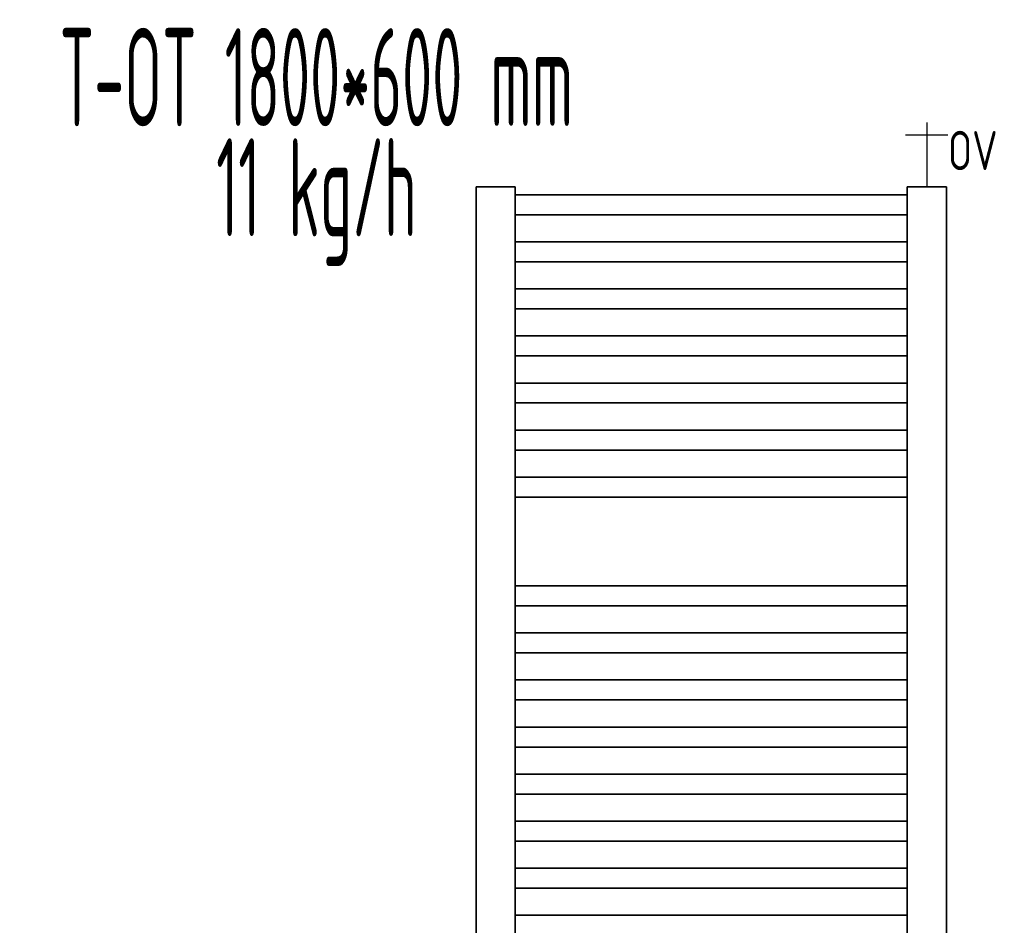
# Model space of a CAD drawing. Header units: millimetres. Extents: x 60394 to 199354, y 20895 to 166073.
# Tile 131 of 256: x 102565 to 103821, y 24842 to 25996. Entities that reach past the tile are written whole.
import ezdxf
from ezdxf.enums import TextEntityAlignment as Align

# ---------------------------------------------------------------- set-up
doc = ezdxf.new("R2010")
doc.units = ezdxf.units.MM
doc.linetypes.add('VERDECKT', pattern=[9.525, 6.35, -3.175])
for name, color, linetype, lineweight in [('JS_VYT_POPIS - OBECNĚ', 7, 'Continuous', 5), ('UT_SCHÉMA_POPIS', 7, 'VERDECKT', 5), ('UT_SCHÉMA_SYMBOLY', 7, 'Continuous', 25), ('UT_ZAŘÍZENÍ - OT', 3, 'Continuous', 35)]:
    doc.layers.add(name, color=color, linetype=linetype, lineweight=lineweight)
doc.styles.add('ISO 2.5', font='isocp.shx', dxfattribs={"width": 0.8, "height": 2.5})
doc.styles.add('VZT_POPIS', font='isocp.shx', dxfattribs={"width": 0.6, "height": 125})

msp = doc.modelspace()

# ---------------------------------------------------------------- linework, layer by layer
at = {"layer": 'UT_SCHÉMA_SYMBOLY'}
for p, q in [((103722, 25865.5), (103722, 25783.6)), ((103695, 25849.5), (103749, 25849.5))]:
    msp.add_line(p, q, dxfattribs=at)
at = {"layer": 'UT_ZAŘÍZENÍ - OT', "linetype": 'Continuous'}
for p, q in [((103197, 25783.6), (103147, 25783.6)), ((103147, 25783.6), (103147, 23963.6)), ((103197, 23963.6), (103197, 25783.6)), ((103197, 25773.3), (103697, 25773.3)), ((103197, 25773.3), (103697, 25773.3)), ((103197, 25773.3), (103697, 25773.3)), ((103197, 25773.3), (103697, 25773.3)), ((103197, 25773.3), (103697, 25773.3)), ((103197, 25773.3), (103697, 25773.3)), ((103197, 25773.3), (103697, 25773.3)), ((103197, 25773.3), (103697, 25773.3)), ((103197, 25773.3), (103697, 25773.3)), ((103197, 25773.3), (103697, 25773.3)), ((103197, 25773.3), (103697, 25773.3)), ((103197, 25773.3), (103697, 25773.3)), ((103197, 25773.3), (103697, 25773.3)), ((103197, 25773.3), (103697, 25773.3)), ((103197, 25773.3), (103697, 25773.3)), ((103197, 25773.3), (103697, 25773.3)), ((103197, 25773.3), (103697, 25773.3)), ((103197, 25773.3), (103697, 25773.3)), ((103197, 25773.3), (103697, 25773.3)), ((103197, 25773.3), (103697, 25773.3)), ((103197, 25773.3), (103697, 25773.3)), ((103197, 25773.3), (103697, 25773.3)), ((103197, 25773.3), (103697, 25773.3)), ((103197, 25773.3), (103697, 25773.3)), ((103197, 25773.3), (103697, 25773.3)), ((103197, 25773.3), (103697, 25773.3)), ((103197, 25773.3), (103697, 25773.3)), ((103197, 25773.3), (103697, 25773.3)), ((103197, 25773.3), (103697, 25773.3)), ((103197, 25773.3), (103697, 25773.3)), ((103197, 25773.3), (103697, 25773.3)), ((103197, 25773.3), (103697, 25773.3)), ((103197, 25773.3), (103697, 25773.3)), ((103197, 25773.3), (103697, 25773.3)), ((103747, 25783.6), (103697, 25783.6)), ((103697, 25783.6), (103697, 23963.6)), ((103747, 23963.6), (103747, 25783.6)), ((103197, 25747.9), (103697, 25747.9)), ((103197, 25747.9), (103697, 25747.9)), ((103197, 25747.9), (103697, 25747.9)), ((103197, 25747.9), (103697, 25747.9)), ((103197, 25747.9), (103697, 25747.9)), ((103197, 25747.9), (103697, 25747.9)), ((103197, 25747.9), (103697, 25747.9)), ((103197, 25747.9), (103697, 25747.9)), ((103197, 25747.9), (103697, 25747.9)), ((103197, 25747.9), (103697, 25747.9)), ((103197, 25747.9), (103697, 25747.9)), ((103197, 25747.9), (103697, 25747.9)), ((103197, 25747.9), (103697, 25747.9)), ((103197, 25747.9), (103697, 25747.9)), ((103197, 25747.9), (103697, 25747.9)), ((103197, 25747.9), (103697, 25747.9)), ((103197, 25747.9), (103697, 25747.9)), ((103197, 25747.9), (103697, 25747.9)), ((103197, 25747.9), (103697, 25747.9)), ((103197, 25747.9), (103697, 25747.9)), ((103197, 25747.9), (103697, 25747.9)), ((103197, 25747.9), (103697, 25747.9)), ((103197, 25747.9), (103697, 25747.9)), ((103197, 25747.9), (103697, 25747.9)), ((103197, 25747.9), (103697, 25747.9)), ((103197, 25747.9), (103697, 25747.9)), ((103197, 25747.9), (103697, 25747.9)), ((103197, 25747.9), (103697, 25747.9)), ((103197, 25747.9), (103697, 25747.9)), ((103197, 25747.9), (103697, 25747.9)), ((103197, 25747.9), (103697, 25747.9)), ((103197, 25747.9), (103697, 25747.9)), ((103197, 25747.9), (103697, 25747.9)), ((103197, 25747.9), (103697, 25747.9)), ((103197, 25713.3), (103697, 25713.3)), ((103197, 25713.3), (103697, 25713.3)), ((103197, 25713.3), (103697, 25713.3)), ((103197, 25713.3), (103697, 25713.3)), ((103197, 25713.3), (103697, 25713.3)), ((103197, 25713.3), (103697, 25713.3)), ((103197, 25713.3), (103697, 25713.3)), ((103197, 25713.3), (103697, 25713.3)), ((103197, 25713.3), (103697, 25713.3)), ((103197, 25713.3), (103697, 25713.3)), ((103197, 25713.3), (103697, 25713.3)), ((103197, 25713.3), (103697, 25713.3)), ((103197, 25713.3), (103697, 25713.3)), ((103197, 25713.3), (103697, 25713.3)), ((103197, 25713.3), (103697, 25713.3)), ((103197, 25713.3), (103697, 25713.3)), ((103197, 25713.3), (103697, 25713.3)), ((103197, 25713.3), (103697, 25713.3)), ((103197, 25713.3), (103697, 25713.3)), ((103197, 25713.3), (103697, 25713.3)), ((103197, 25713.3), (103697, 25713.3)), ((103197, 25713.3), (103697, 25713.3)), ((103197, 25713.3), (103697, 25713.3)), ((103197, 25713.3), (103697, 25713.3)), ((103197, 25713.3), (103697, 25713.3)), ((103197, 25713.3), (103697, 25713.3)), ((103197, 25713.3), (103697, 25713.3)), ((103197, 25713.3), (103697, 25713.3)), ((103197, 25713.3), (103697, 25713.3)), ((103197, 25713.3), (103697, 25713.3)), ((103197, 25713.3), (103697, 25713.3)), ((103197, 25713.3), (103697, 25713.3)), ((103197, 25713.3), (103697, 25713.3)), ((103197, 25713.3), (103697, 25713.3)), ((103197, 25687.9), (103697, 25687.9)), ((103197, 25687.9), (103697, 25687.9)), ((103197, 25687.9), (103697, 25687.9)), ((103197, 25687.9), (103697, 25687.9)), ((103197, 25687.9), (103697, 25687.9)), ((103197, 25687.9), (103697, 25687.9)), ((103197, 25687.9), (103697, 25687.9)), ((103197, 25687.9), (103697, 25687.9)), ((103197, 25687.9), (103697, 25687.9)), ((103197, 25687.9), (103697, 25687.9)), ((103197, 25687.9), (103697, 25687.9)), ((103197, 25687.9), (103697, 25687.9)), ((103197, 25687.9), (103697, 25687.9)), ((103197, 25687.9), (103697, 25687.9)), ((103197, 25687.9), (103697, 25687.9)), ((103197, 25687.9), (103697, 25687.9)), ((103197, 25687.9), (103697, 25687.9)), ((103197, 25687.9), (103697, 25687.9)), ((103197, 25687.9), (103697, 25687.9)), ((103197, 25687.9), (103697, 25687.9)), ((103197, 25687.9), (103697, 25687.9)), ((103197, 25687.9), (103697, 25687.9)), ((103197, 25687.9), (103697, 25687.9)), ((103197, 25687.9), (103697, 25687.9)), ((103197, 25687.9), (103697, 25687.9)), ((103197, 25687.9), (103697, 25687.9)), ((103197, 25687.9), (103697, 25687.9)), ((103197, 25687.9), (103697, 25687.9)), ((103197, 25687.9), (103697, 25687.9)), ((103197, 25687.9), (103697, 25687.9)), ((103197, 25687.9), (103697, 25687.9)), ((103197, 25687.9), (103697, 25687.9)), ((103197, 25687.9), (103697, 25687.9)), ((103197, 25687.9), (103697, 25687.9)), ((103197, 25653.3), (103697, 25653.3)), ((103197, 25653.3), (103697, 25653.3)), ((103197, 25653.3), (103697, 25653.3)), ((103197, 25653.3), (103697, 25653.3)), ((103197, 25653.3), (103697, 25653.3)), ((103197, 25653.3), (103697, 25653.3)), ((103197, 25653.3), (103697, 25653.3)), ((103197, 25653.3), (103697, 25653.3)), ((103197, 25653.3), (103697, 25653.3)), ((103197, 25653.3), (103697, 25653.3)), ((103197, 25653.3), (103697, 25653.3)), ((103197, 25653.3), (103697, 25653.3)), ((103197, 25653.3), (103697, 25653.3)), ((103197, 25653.3), (103697, 25653.3)), ((103197, 25653.3), (103697, 25653.3)), ((103197, 25653.3), (103697, 25653.3)), ((103197, 25653.3), (103697, 25653.3)), ((103197, 25653.3), (103697, 25653.3)), ((103197, 25653.3), (103697, 25653.3)), ((103197, 25653.3), (103697, 25653.3)), ((103197, 25653.3), (103697, 25653.3)), ((103197, 25653.3), (103697, 25653.3)), ((103197, 25653.3), (103697, 25653.3)), ((103197, 25653.3), (103697, 25653.3)), ((103197, 25653.3), (103697, 25653.3)), ((103197, 25653.3), (103697, 25653.3)), ((103197, 25653.3), (103697, 25653.3)), ((103197, 25653.3), (103697, 25653.3)), ((103197, 25653.3), (103697, 25653.3)), ((103197, 25653.3), (103697, 25653.3)), ((103197, 25653.3), (103697, 25653.3)), ((103197, 25653.3), (103697, 25653.3)), ((103197, 25653.3), (103697, 25653.3)), ((103197, 25653.3), (103697, 25653.3)), ((103197, 25627.9), (103697, 25627.9)), ((103197, 25627.9), (103697, 25627.9)), ((103197, 25627.9), (103697, 25627.9)), ((103197, 25627.9), (103697, 25627.9)), ((103197, 25627.9), (103697, 25627.9)), ((103197, 25627.9), (103697, 25627.9)), ((103197, 25627.9), (103697, 25627.9)), ((103197, 25627.9), (103697, 25627.9)), ((103197, 25627.9), (103697, 25627.9)), ((103197, 25627.9), (103697, 25627.9)), ((103197, 25627.9), (103697, 25627.9)), ((103197, 25627.9), (103697, 25627.9)), ((103197, 25627.9), (103697, 25627.9)), ((103197, 25627.9), (103697, 25627.9)), ((103197, 25627.9), (103697, 25627.9)), ((103197, 25627.9), (103697, 25627.9)), ((103197, 25627.9), (103697, 25627.9)), ((103197, 25627.9), (103697, 25627.9)), ((103197, 25627.9), (103697, 25627.9)), ((103197, 25627.9), (103697, 25627.9)), ((103197, 25627.9), (103697, 25627.9)), ((103197, 25627.9), (103697, 25627.9)), ((103197, 25627.9), (103697, 25627.9)), ((103197, 25627.9), (103697, 25627.9)), ((103197, 25627.9), (103697, 25627.9)), ((103197, 25627.9), (103697, 25627.9)), ((103197, 25627.9), (103697, 25627.9)), ((103197, 25627.9), (103697, 25627.9)), ((103197, 25627.9), (103697, 25627.9)), ((103197, 25627.9), (103697, 25627.9)), ((103197, 25627.9), (103697, 25627.9)), ((103197, 25627.9), (103697, 25627.9)), ((103197, 25627.9), (103697, 25627.9)), ((103197, 25627.9), (103697, 25627.9)), ((103197, 25593.3), (103697, 25593.3)), ((103197, 25593.3), (103697, 25593.3)), ((103197, 25593.3), (103697, 25593.3)), ((103197, 25593.3), (103697, 25593.3)), ((103197, 25593.3), (103697, 25593.3)), ((103197, 25593.3), (103697, 25593.3)), ((103197, 25593.3), (103697, 25593.3)), ((103197, 25593.3), (103697, 25593.3)), ((103197, 25593.3), (103697, 25593.3)), ((103197, 25593.3), (103697, 25593.3)), ((103197, 25593.3), (103697, 25593.3)), ((103197, 25593.3), (103697, 25593.3)), ((103197, 25593.3), (103697, 25593.3)), ((103197, 25593.3), (103697, 25593.3)), ((103197, 25593.3), (103697, 25593.3)), ((103197, 25593.3), (103697, 25593.3)), ((103197, 25593.3), (103697, 25593.3)), ((103197, 25593.3), (103697, 25593.3)), ((103197, 25593.3), (103697, 25593.3)), ((103197, 25593.3), (103697, 25593.3)), ((103197, 25593.3), (103697, 25593.3)), ((103197, 25593.3), (103697, 25593.3)), ((103197, 25593.3), (103697, 25593.3)), ((103197, 25593.3), (103697, 25593.3)), ((103197, 25593.3), (103697, 25593.3)), ((103197, 25593.3), (103697, 25593.3)), ((103197, 25593.3), (103697, 25593.3)), ((103197, 25593.3), (103697, 25593.3)), ((103197, 25593.3), (103697, 25593.3)), ((103197, 25593.3), (103697, 25593.3)), ((103197, 25593.3), (103697, 25593.3)), ((103197, 25593.3), (103697, 25593.3)), ((103197, 25593.3), (103697, 25593.3)), ((103197, 25593.3), (103697, 25593.3)), ((103197, 25567.9), (103697, 25567.9)), ((103197, 25567.9), (103697, 25567.9)), ((103197, 25567.9), (103697, 25567.9)), ((103197, 25567.9), (103697, 25567.9)), ((103197, 25567.9), (103697, 25567.9)), ((103197, 25567.9), (103697, 25567.9)), ((103197, 25567.9), (103697, 25567.9)), ((103197, 25567.9), (103697, 25567.9)), ((103197, 25567.9), (103697, 25567.9)), ((103197, 25567.9), (103697, 25567.9)), ((103197, 25567.9), (103697, 25567.9)), ((103197, 25567.9), (103697, 25567.9)), ((103197, 25567.9), (103697, 25567.9)), ((103197, 25567.9), (103697, 25567.9)), ((103197, 25567.9), (103697, 25567.9)), ((103197, 25567.9), (103697, 25567.9)), ((103197, 25567.9), (103697, 25567.9)), ((103197, 25567.9), (103697, 25567.9)), ((103197, 25567.9), (103697, 25567.9)), ((103197, 25567.9), (103697, 25567.9)), ((103197, 25567.9), (103697, 25567.9)), ((103197, 25567.9), (103697, 25567.9)), ((103197, 25567.9), (103697, 25567.9)), ((103197, 25567.9), (103697, 25567.9)), ((103197, 25567.9), (103697, 25567.9)), ((103197, 25567.9), (103697, 25567.9)), ((103197, 25567.9), (103697, 25567.9)), ((103197, 25567.9), (103697, 25567.9)), ((103197, 25567.9), (103697, 25567.9)), ((103197, 25567.9), (103697, 25567.9)), ((103197, 25567.9), (103697, 25567.9)), ((103197, 25567.9), (103697, 25567.9)), ((103197, 25567.9), (103697, 25567.9)), ((103197, 25567.9), (103697, 25567.9)), ((103197, 25533.3), (103697, 25533.3)), ((103197, 25533.3), (103697, 25533.3)), ((103197, 25533.3), (103697, 25533.3)), ((103197, 25533.3), (103697, 25533.3)), ((103197, 25533.3), (103697, 25533.3)), ((103197, 25533.3), (103697, 25533.3)), ((103197, 25533.3), (103697, 25533.3)), ((103197, 25533.3), (103697, 25533.3)), ((103197, 25533.3), (103697, 25533.3)), ((103197, 25533.3), (103697, 25533.3)), ((103197, 25533.3), (103697, 25533.3)), ((103197, 25533.3), (103697, 25533.3)), ((103197, 25533.3), (103697, 25533.3)), ((103197, 25533.3), (103697, 25533.3)), ((103197, 25533.3), (103697, 25533.3)), ((103197, 25533.3), (103697, 25533.3)), ((103197, 25533.3), (103697, 25533.3)), ((103197, 25533.3), (103697, 25533.3)), ((103197, 25533.3), (103697, 25533.3)), ((103197, 25533.3), (103697, 25533.3)), ((103197, 25533.3), (103697, 25533.3)), ((103197, 25533.3), (103697, 25533.3)), ((103197, 25533.3), (103697, 25533.3)), ((103197, 25533.3), (103697, 25533.3)), ((103197, 25533.3), (103697, 25533.3)), ((103197, 25533.3), (103697, 25533.3)), ((103197, 25533.3), (103697, 25533.3)), ((103197, 25533.3), (103697, 25533.3)), ((103197, 25533.3), (103697, 25533.3)), ((103197, 25533.3), (103697, 25533.3)), ((103197, 25533.3), (103697, 25533.3)), ((103197, 25533.3), (103697, 25533.3)), ((103197, 25533.3), (103697, 25533.3)), ((103197, 25533.3), (103697, 25533.3)), ((103197, 25507.9), (103697, 25507.9)), ((103197, 25507.9), (103697, 25507.9)), ((103197, 25507.9), (103697, 25507.9)), ((103197, 25507.9), (103697, 25507.9)), ((103197, 25507.9), (103697, 25507.9)), ((103197, 25507.9), (103697, 25507.9)), ((103197, 25507.9), (103697, 25507.9)), ((103197, 25507.9), (103697, 25507.9)), ((103197, 25507.9), (103697, 25507.9)), ((103197, 25507.9), (103697, 25507.9)), ((103197, 25507.9), (103697, 25507.9)), ((103197, 25507.9), (103697, 25507.9)), ((103197, 25507.9), (103697, 25507.9)), ((103197, 25507.9), (103697, 25507.9)), ((103197, 25507.9), (103697, 25507.9)), ((103197, 25507.9), (103697, 25507.9)), ((103197, 25507.9), (103697, 25507.9)), ((103197, 25507.9), (103697, 25507.9)), ((103197, 25507.9), (103697, 25507.9)), ((103197, 25507.9), (103697, 25507.9)), ((103197, 25507.9), (103697, 25507.9)), ((103197, 25507.9), (103697, 25507.9)), ((103197, 25507.9), (103697, 25507.9)), ((103197, 25507.9), (103697, 25507.9)), ((103197, 25507.9), (103697, 25507.9)), ((103197, 25507.9), (103697, 25507.9)), ((103197, 25507.9), (103697, 25507.9)), ((103197, 25507.9), (103697, 25507.9)), ((103197, 25507.9), (103697, 25507.9)), ((103197, 25507.9), (103697, 25507.9)), ((103197, 25507.9), (103697, 25507.9)), ((103197, 25507.9), (103697, 25507.9)), ((103197, 25507.9), (103697, 25507.9)), ((103197, 25507.9), (103697, 25507.9)), ((103197, 25473.3), (103697, 25473.3)), ((103197, 25473.3), (103697, 25473.3)), ((103197, 25473.3), (103697, 25473.3)), ((103197, 25473.3), (103697, 25473.3)), ((103197, 25473.3), (103697, 25473.3)), ((103197, 25473.3), (103697, 25473.3)), ((103197, 25473.3), (103697, 25473.3)), ((103197, 25473.3), (103697, 25473.3)), ((103197, 25473.3), (103697, 25473.3)), ((103197, 25473.3), (103697, 25473.3)), ((103197, 25473.3), (103697, 25473.3)), ((103197, 25473.3), (103697, 25473.3)), ((103197, 25473.3), (103697, 25473.3)), ((103197, 25473.3), (103697, 25473.3)), ((103197, 25473.3), (103697, 25473.3)), ((103197, 25473.3), (103697, 25473.3)), ((103197, 25473.3), (103697, 25473.3)), ((103197, 25473.3), (103697, 25473.3)), ((103197, 25473.3), (103697, 25473.3)), ((103197, 25473.3), (103697, 25473.3)), ((103197, 25473.3), (103697, 25473.3)), ((103197, 25473.3), (103697, 25473.3)), ((103197, 25473.3), (103697, 25473.3)), ((103197, 25473.3), (103697, 25473.3)), ((103197, 25473.3), (103697, 25473.3)), ((103197, 25473.3), (103697, 25473.3)), ((103197, 25473.3), (103697, 25473.3)), ((103197, 25473.3), (103697, 25473.3)), ((103197, 25473.3), (103697, 25473.3)), ((103197, 25473.3), (103697, 25473.3)), ((103197, 25473.3), (103697, 25473.3)), ((103197, 25473.3), (103697, 25473.3)), ((103197, 25473.3), (103697, 25473.3)), ((103197, 25473.3), (103697, 25473.3)), ((103197, 25447.9), (103697, 25447.9)), ((103197, 25447.9), (103697, 25447.9)), ((103197, 25447.9), (103697, 25447.9)), ((103197, 25447.9), (103697, 25447.9)), ((103197, 25447.9), (103697, 25447.9)), ((103197, 25447.9), (103697, 25447.9)), ((103197, 25447.9), (103697, 25447.9)), ((103197, 25447.9), (103697, 25447.9)), ((103197, 25447.9), (103697, 25447.9)), ((103197, 25447.9), (103697, 25447.9)), ((103197, 25447.9), (103697, 25447.9)), ((103197, 25447.9), (103697, 25447.9)), ((103197, 25447.9), (103697, 25447.9)), ((103197, 25447.9), (103697, 25447.9)), ((103197, 25447.9), (103697, 25447.9)), ((103197, 25447.9), (103697, 25447.9)), ((103197, 25447.9), (103697, 25447.9)), ((103197, 25447.9), (103697, 25447.9)), ((103197, 25447.9), (103697, 25447.9)), ((103197, 25447.9), (103697, 25447.9)), ((103197, 25447.9), (103697, 25447.9)), ((103197, 25447.9), (103697, 25447.9)), ((103197, 25447.9), (103697, 25447.9)), ((103197, 25447.9), (103697, 25447.9)), ((103197, 25447.9), (103697, 25447.9)), ((103197, 25447.9), (103697, 25447.9)), ((103197, 25447.9), (103697, 25447.9)), ((103197, 25447.9), (103697, 25447.9)), ((103197, 25447.9), (103697, 25447.9)), ((103197, 25447.9), (103697, 25447.9)), ((103197, 25447.9), (103697, 25447.9)), ((103197, 25447.9), (103697, 25447.9)), ((103197, 25447.9), (103697, 25447.9)), ((103197, 25447.9), (103697, 25447.9)), ((103197, 25413.3), (103697, 25413.3)), ((103197, 25413.3), (103697, 25413.3)), ((103197, 25413.3), (103697, 25413.3)), ((103197, 25413.3), (103697, 25413.3)), ((103197, 25413.3), (103697, 25413.3)), ((103197, 25413.3), (103697, 25413.3)), ((103197, 25413.3), (103697, 25413.3)), ((103197, 25413.3), (103697, 25413.3)), ((103197, 25413.3), (103697, 25413.3)), ((103197, 25413.3), (103697, 25413.3)), ((103197, 25413.3), (103697, 25413.3)), ((103197, 25413.3), (103697, 25413.3)), ((103197, 25413.3), (103697, 25413.3)), ((103197, 25413.3), (103697, 25413.3)), ((103197, 25413.3), (103697, 25413.3)), ((103197, 25413.3), (103697, 25413.3)), ((103197, 25413.3), (103697, 25413.3)), ((103197, 25413.3), (103697, 25413.3)), ((103197, 25413.3), (103697, 25413.3)), ((103197, 25413.3), (103697, 25413.3)), ((103197, 25413.3), (103697, 25413.3)), ((103197, 25413.3), (103697, 25413.3)), ((103197, 25413.3), (103697, 25413.3)), ((103197, 25413.3), (103697, 25413.3)), ((103197, 25413.3), (103697, 25413.3)), ((103197, 25413.3), (103697, 25413.3)), ((103197, 25413.3), (103697, 25413.3)), ((103197, 25413.3), (103697, 25413.3)), ((103197, 25413.3), (103697, 25413.3)), ((103197, 25413.3), (103697, 25413.3)), ((103197, 25413.3), (103697, 25413.3)), ((103197, 25413.3), (103697, 25413.3)), ((103197, 25413.3), (103697, 25413.3)), ((103197, 25413.3), (103697, 25413.3)), ((103197, 25387.9), (103697, 25387.9)), ((103197, 25387.9), (103697, 25387.9)), ((103197, 25387.9), (103697, 25387.9)), ((103197, 25387.9), (103697, 25387.9)), ((103197, 25387.9), (103697, 25387.9)), ((103197, 25387.9), (103697, 25387.9)), ((103197, 25387.9), (103697, 25387.9)), ((103197, 25387.9), (103697, 25387.9)), ((103197, 25387.9), (103697, 25387.9)), ((103197, 25387.9), (103697, 25387.9)), ((103197, 25387.9), (103697, 25387.9)), ((103197, 25387.9), (103697, 25387.9)), ((103197, 25387.9), (103697, 25387.9)), ((103197, 25387.9), (103697, 25387.9)), ((103197, 25387.9), (103697, 25387.9)), ((103197, 25387.9), (103697, 25387.9)), ((103197, 25387.9), (103697, 25387.9)), ((103197, 25387.9), (103697, 25387.9)), ((103197, 25387.9), (103697, 25387.9)), ((103197, 25387.9), (103697, 25387.9)), ((103197, 25387.9), (103697, 25387.9)), ((103197, 25387.9), (103697, 25387.9)), ((103197, 25387.9), (103697, 25387.9)), ((103197, 25387.9), (103697, 25387.9)), ((103197, 25387.9), (103697, 25387.9)), ((103197, 25387.9), (103697, 25387.9)), ((103197, 25387.9), (103697, 25387.9)), ((103197, 25387.9), (103697, 25387.9)), ((103197, 25387.9), (103697, 25387.9)), ((103197, 25387.9), (103697, 25387.9)), ((103197, 25387.9), (103697, 25387.9)), ((103197, 25387.9), (103697, 25387.9)), ((103197, 25387.9), (103697, 25387.9)), ((103197, 25387.9), (103697, 25387.9)), ((103197, 25274.8), (103697, 25274.8)), ((103197, 25274.8), (103697, 25274.8)), ((103197, 25274.8), (103697, 25274.8)), ((103197, 25274.8), (103697, 25274.8)), ((103197, 25274.8), (103697, 25274.8)), ((103197, 25274.8), (103697, 25274.8)), ((103197, 25274.8), (103697, 25274.8)), ((103197, 25274.8), (103697, 25274.8)), ((103197, 25274.8), (103697, 25274.8)), ((103197, 25274.8), (103697, 25274.8)), ((103197, 25274.8), (103697, 25274.8)), ((103197, 25274.8), (103697, 25274.8)), ((103197, 25274.8), (103697, 25274.8)), ((103197, 25274.8), (103697, 25274.8)), ((103197, 25274.8), (103697, 25274.8)), ((103197, 25274.8), (103697, 25274.8)), ((103197, 25274.8), (103697, 25274.8)), ((103197, 25274.8), (103697, 25274.8)), ((103197, 25274.8), (103697, 25274.8)), ((103197, 25274.8), (103697, 25274.8)), ((103197, 25274.8), (103697, 25274.8)), ((103197, 25274.8), (103697, 25274.8)), ((103197, 25274.8), (103697, 25274.8)), ((103197, 25274.8), (103697, 25274.8)), ((103197, 25274.8), (103697, 25274.8)), ((103197, 25274.8), (103697, 25274.8)), ((103197, 25274.8), (103697, 25274.8)), ((103197, 25274.8), (103697, 25274.8)), ((103197, 25274.8), (103697, 25274.8)), ((103197, 25274.8), (103697, 25274.8)), ((103197, 25274.8), (103697, 25274.8)), ((103197, 25274.8), (103697, 25274.8)), ((103197, 25274.8), (103697, 25274.8)), ((103197, 25274.8), (103697, 25274.8)), ((103197, 25249.3), (103697, 25249.3)), ((103197, 25249.3), (103697, 25249.3)), ((103197, 25249.3), (103697, 25249.3)), ((103197, 25249.3), (103697, 25249.3)), ((103197, 25249.3), (103697, 25249.3)), ((103197, 25249.3), (103697, 25249.3)), ((103197, 25249.3), (103697, 25249.3)), ((103197, 25249.3), (103697, 25249.3)), ((103197, 25249.3), (103697, 25249.3)), ((103197, 25249.3), (103697, 25249.3)), ((103197, 25249.3), (103697, 25249.3)), ((103197, 25249.3), (103697, 25249.3)), ((103197, 25249.3), (103697, 25249.3)), ((103197, 25249.3), (103697, 25249.3)), ((103197, 25249.3), (103697, 25249.3)), ((103197, 25249.3), (103697, 25249.3)), ((103197, 25249.3), (103697, 25249.3)), ((103197, 25249.3), (103697, 25249.3)), ((103197, 25249.3), (103697, 25249.3)), ((103197, 25249.3), (103697, 25249.3)), ((103197, 25249.3), (103697, 25249.3)), ((103197, 25249.3), (103697, 25249.3)), ((103197, 25249.3), (103697, 25249.3)), ((103197, 25249.3), (103697, 25249.3)), ((103197, 25249.3), (103697, 25249.3)), ((103197, 25249.3), (103697, 25249.3)), ((103197, 25249.3), (103697, 25249.3)), ((103197, 25249.3), (103697, 25249.3)), ((103197, 25249.3), (103697, 25249.3)), ((103197, 25249.3), (103697, 25249.3)), ((103197, 25249.3), (103697, 25249.3)), ((103197, 25249.3), (103697, 25249.3)), ((103197, 25249.3), (103697, 25249.3)), ((103197, 25249.3), (103697, 25249.3)), ((103197, 25214.8), (103697, 25214.8)), ((103197, 25214.8), (103697, 25214.8)), ((103197, 25214.8), (103697, 25214.8)), ((103197, 25214.8), (103697, 25214.8)), ((103197, 25214.8), (103697, 25214.8)), ((103197, 25214.8), (103697, 25214.8)), ((103197, 25214.8), (103697, 25214.8)), ((103197, 25214.8), (103697, 25214.8)), ((103197, 25214.8), (103697, 25214.8)), ((103197, 25214.8), (103697, 25214.8)), ((103197, 25214.8), (103697, 25214.8)), ((103197, 25214.8), (103697, 25214.8)), ((103197, 25214.8), (103697, 25214.8)), ((103197, 25214.8), (103697, 25214.8)), ((103197, 25214.8), (103697, 25214.8)), ((103197, 25214.8), (103697, 25214.8)), ((103197, 25214.8), (103697, 25214.8)), ((103197, 25214.8), (103697, 25214.8)), ((103197, 25214.8), (103697, 25214.8)), ((103197, 25214.8), (103697, 25214.8)), ((103197, 25214.8), (103697, 25214.8)), ((103197, 25214.8), (103697, 25214.8)), ((103197, 25214.8), (103697, 25214.8)), ((103197, 25214.8), (103697, 25214.8)), ((103197, 25214.8), (103697, 25214.8)), ((103197, 25214.8), (103697, 25214.8)), ((103197, 25214.8), (103697, 25214.8)), ((103197, 25214.8), (103697, 25214.8)), ((103197, 25214.8), (103697, 25214.8)), ((103197, 25214.8), (103697, 25214.8)), ((103197, 25214.8), (103697, 25214.8)), ((103197, 25214.8), (103697, 25214.8)), ((103197, 25214.8), (103697, 25214.8)), ((103197, 25214.8), (103697, 25214.8)), ((103197, 25189.3), (103697, 25189.3)), ((103197, 25189.3), (103697, 25189.3)), ((103197, 25189.3), (103697, 25189.3)), ((103197, 25189.3), (103697, 25189.3)), ((103197, 25189.3), (103697, 25189.3)), ((103197, 25189.3), (103697, 25189.3)), ((103197, 25189.3), (103697, 25189.3)), ((103197, 25189.3), (103697, 25189.3)), ((103197, 25189.3), (103697, 25189.3)), ((103197, 25189.3), (103697, 25189.3)), ((103197, 25189.3), (103697, 25189.3)), ((103197, 25189.3), (103697, 25189.3)), ((103197, 25189.3), (103697, 25189.3)), ((103197, 25189.3), (103697, 25189.3)), ((103197, 25189.3), (103697, 25189.3)), ((103197, 25189.3), (103697, 25189.3)), ((103197, 25189.3), (103697, 25189.3)), ((103197, 25189.3), (103697, 25189.3)), ((103197, 25189.3), (103697, 25189.3)), ((103197, 25189.3), (103697, 25189.3)), ((103197, 25189.3), (103697, 25189.3)), ((103197, 25189.3), (103697, 25189.3)), ((103197, 25189.3), (103697, 25189.3)), ((103197, 25189.3), (103697, 25189.3)), ((103197, 25189.3), (103697, 25189.3)), ((103197, 25189.3), (103697, 25189.3)), ((103197, 25189.3), (103697, 25189.3)), ((103197, 25189.3), (103697, 25189.3)), ((103197, 25189.3), (103697, 25189.3)), ((103197, 25189.3), (103697, 25189.3)), ((103197, 25189.3), (103697, 25189.3)), ((103197, 25189.3), (103697, 25189.3)), ((103197, 25189.3), (103697, 25189.3)), ((103197, 25189.3), (103697, 25189.3)), ((103197, 25154.8), (103697, 25154.8)), ((103197, 25154.8), (103697, 25154.8)), ((103197, 25154.8), (103697, 25154.8)), ((103197, 25154.8), (103697, 25154.8)), ((103197, 25154.8), (103697, 25154.8)), ((103197, 25154.8), (103697, 25154.8)), ((103197, 25154.8), (103697, 25154.8)), ((103197, 25154.8), (103697, 25154.8)), ((103197, 25154.8), (103697, 25154.8)), ((103197, 25154.8), (103697, 25154.8)), ((103197, 25154.8), (103697, 25154.8)), ((103197, 25154.8), (103697, 25154.8)), ((103197, 25154.8), (103697, 25154.8)), ((103197, 25154.8), (103697, 25154.8)), ((103197, 25154.8), (103697, 25154.8)), ((103197, 25154.8), (103697, 25154.8)), ((103197, 25154.8), (103697, 25154.8)), ((103197, 25154.8), (103697, 25154.8)), ((103197, 25154.8), (103697, 25154.8)), ((103197, 25154.8), (103697, 25154.8)), ((103197, 25154.8), (103697, 25154.8)), ((103197, 25154.8), (103697, 25154.8)), ((103197, 25154.8), (103697, 25154.8)), ((103197, 25154.8), (103697, 25154.8)), ((103197, 25154.8), (103697, 25154.8)), ((103197, 25154.8), (103697, 25154.8)), ((103197, 25154.8), (103697, 25154.8)), ((103197, 25154.8), (103697, 25154.8)), ((103197, 25154.8), (103697, 25154.8)), ((103197, 25154.8), (103697, 25154.8)), ((103197, 25154.8), (103697, 25154.8)), ((103197, 25154.8), (103697, 25154.8)), ((103197, 25154.8), (103697, 25154.8)), ((103197, 25154.8), (103697, 25154.8)), ((103197, 25129.3), (103697, 25129.3)), ((103197, 25129.3), (103697, 25129.3)), ((103197, 25129.3), (103697, 25129.3)), ((103197, 25129.3), (103697, 25129.3)), ((103197, 25129.3), (103697, 25129.3)), ((103197, 25129.3), (103697, 25129.3)), ((103197, 25129.3), (103697, 25129.3)), ((103197, 25129.3), (103697, 25129.3)), ((103197, 25129.3), (103697, 25129.3)), ((103197, 25129.3), (103697, 25129.3)), ((103197, 25129.3), (103697, 25129.3)), ((103197, 25129.3), (103697, 25129.3)), ((103197, 25129.3), (103697, 25129.3)), ((103197, 25129.3), (103697, 25129.3)), ((103197, 25129.3), (103697, 25129.3)), ((103197, 25129.3), (103697, 25129.3)), ((103197, 25129.3), (103697, 25129.3)), ((103197, 25129.3), (103697, 25129.3)), ((103197, 25129.3), (103697, 25129.3)), ((103197, 25129.3), (103697, 25129.3)), ((103197, 25129.3), (103697, 25129.3)), ((103197, 25129.3), (103697, 25129.3)), ((103197, 25129.3), (103697, 25129.3)), ((103197, 25129.3), (103697, 25129.3)), ((103197, 25129.3), (103697, 25129.3)), ((103197, 25129.3), (103697, 25129.3)), ((103197, 25129.3), (103697, 25129.3)), ((103197, 25129.3), (103697, 25129.3)), ((103197, 25129.3), (103697, 25129.3)), ((103197, 25129.3), (103697, 25129.3)), ((103197, 25129.3), (103697, 25129.3)), ((103197, 25129.3), (103697, 25129.3)), ((103197, 25129.3), (103697, 25129.3)), ((103197, 25129.3), (103697, 25129.3)), ((103197, 25094.8), (103697, 25094.8)), ((103197, 25094.8), (103697, 25094.8)), ((103197, 25094.8), (103697, 25094.8)), ((103197, 25094.8), (103697, 25094.8)), ((103197, 25094.8), (103697, 25094.8)), ((103197, 25094.8), (103697, 25094.8)), ((103197, 25094.8), (103697, 25094.8)), ((103197, 25094.8), (103697, 25094.8)), ((103197, 25094.8), (103697, 25094.8)), ((103197, 25094.8), (103697, 25094.8)), ((103197, 25094.8), (103697, 25094.8)), ((103197, 25094.8), (103697, 25094.8)), ((103197, 25094.8), (103697, 25094.8)), ((103197, 25094.8), (103697, 25094.8)), ((103197, 25094.8), (103697, 25094.8)), ((103197, 25094.8), (103697, 25094.8)), ((103197, 25094.8), (103697, 25094.8)), ((103197, 25094.8), (103697, 25094.8)), ((103197, 25094.8), (103697, 25094.8)), ((103197, 25094.8), (103697, 25094.8)), ((103197, 25094.8), (103697, 25094.8)), ((103197, 25094.8), (103697, 25094.8)), ((103197, 25094.8), (103697, 25094.8)), ((103197, 25094.8), (103697, 25094.8)), ((103197, 25094.8), (103697, 25094.8)), ((103197, 25094.8), (103697, 25094.8)), ((103197, 25094.8), (103697, 25094.8)), ((103197, 25094.8), (103697, 25094.8)), ((103197, 25094.8), (103697, 25094.8)), ((103197, 25094.8), (103697, 25094.8)), ((103197, 25094.8), (103697, 25094.8)), ((103197, 25094.8), (103697, 25094.8)), ((103197, 25094.8), (103697, 25094.8)), ((103197, 25094.8), (103697, 25094.8)), ((103197, 25069.3), (103697, 25069.3)), ((103197, 25069.3), (103697, 25069.3)), ((103197, 25069.3), (103697, 25069.3)), ((103197, 25069.3), (103697, 25069.3)), ((103197, 25069.3), (103697, 25069.3)), ((103197, 25069.3), (103697, 25069.3)), ((103197, 25069.3), (103697, 25069.3)), ((103197, 25069.3), (103697, 25069.3)), ((103197, 25069.3), (103697, 25069.3)), ((103197, 25069.3), (103697, 25069.3)), ((103197, 25069.3), (103697, 25069.3)), ((103197, 25069.3), (103697, 25069.3)), ((103197, 25069.3), (103697, 25069.3)), ((103197, 25069.3), (103697, 25069.3)), ((103197, 25069.3), (103697, 25069.3)), ((103197, 25069.3), (103697, 25069.3)), ((103197, 25069.3), (103697, 25069.3)), ((103197, 25069.3), (103697, 25069.3)), ((103197, 25069.3), (103697, 25069.3)), ((103197, 25069.3), (103697, 25069.3)), ((103197, 25069.3), (103697, 25069.3)), ((103197, 25069.3), (103697, 25069.3)), ((103197, 25069.3), (103697, 25069.3)), ((103197, 25069.3), (103697, 25069.3)), ((103197, 25069.3), (103697, 25069.3)), ((103197, 25069.3), (103697, 25069.3)), ((103197, 25069.3), (103697, 25069.3)), ((103197, 25069.3), (103697, 25069.3)), ((103197, 25069.3), (103697, 25069.3)), ((103197, 25069.3), (103697, 25069.3)), ((103197, 25069.3), (103697, 25069.3)), ((103197, 25069.3), (103697, 25069.3)), ((103197, 25069.3), (103697, 25069.3)), ((103197, 25069.3), (103697, 25069.3)), ((103197, 25034.8), (103697, 25034.8)), ((103197, 25034.8), (103697, 25034.8)), ((103197, 25034.8), (103697, 25034.8)), ((103197, 25034.8), (103697, 25034.8)), ((103197, 25034.8), (103697, 25034.8)), ((103197, 25034.8), (103697, 25034.8)), ((103197, 25034.8), (103697, 25034.8)), ((103197, 25034.8), (103697, 25034.8)), ((103197, 25034.8), (103697, 25034.8)), ((103197, 25034.8), (103697, 25034.8)), ((103197, 25034.8), (103697, 25034.8)), ((103197, 25034.8), (103697, 25034.8)), ((103197, 25034.8), (103697, 25034.8)), ((103197, 25034.8), (103697, 25034.8)), ((103197, 25034.8), (103697, 25034.8)), ((103197, 25034.8), (103697, 25034.8)), ((103197, 25034.8), (103697, 25034.8)), ((103197, 25034.8), (103697, 25034.8)), ((103197, 25034.8), (103697, 25034.8)), ((103197, 25034.8), (103697, 25034.8)), ((103197, 25034.8), (103697, 25034.8)), ((103197, 25034.8), (103697, 25034.8)), ((103197, 25034.8), (103697, 25034.8)), ((103197, 25034.8), (103697, 25034.8)), ((103197, 25034.8), (103697, 25034.8)), ((103197, 25034.8), (103697, 25034.8)), ((103197, 25034.8), (103697, 25034.8)), ((103197, 25034.8), (103697, 25034.8)), ((103197, 25034.8), (103697, 25034.8)), ((103197, 25034.8), (103697, 25034.8)), ((103197, 25034.8), (103697, 25034.8)), ((103197, 25034.8), (103697, 25034.8)), ((103197, 25034.8), (103697, 25034.8)), ((103197, 25034.8), (103697, 25034.8)), ((103197, 25009.3), (103697, 25009.3)), ((103197, 25009.3), (103697, 25009.3)), ((103197, 25009.3), (103697, 25009.3)), ((103197, 25009.3), (103697, 25009.3)), ((103197, 25009.3), (103697, 25009.3)), ((103197, 25009.3), (103697, 25009.3)), ((103197, 25009.3), (103697, 25009.3)), ((103197, 25009.3), (103697, 25009.3)), ((103197, 25009.3), (103697, 25009.3)), ((103197, 25009.3), (103697, 25009.3)), ((103197, 25009.3), (103697, 25009.3)), ((103197, 25009.3), (103697, 25009.3)), ((103197, 25009.3), (103697, 25009.3)), ((103197, 25009.3), (103697, 25009.3)), ((103197, 25009.3), (103697, 25009.3)), ((103197, 25009.3), (103697, 25009.3)), ((103197, 25009.3), (103697, 25009.3)), ((103197, 25009.3), (103697, 25009.3)), ((103197, 25009.3), (103697, 25009.3)), ((103197, 25009.3), (103697, 25009.3)), ((103197, 25009.3), (103697, 25009.3)), ((103197, 25009.3), (103697, 25009.3)), ((103197, 25009.3), (103697, 25009.3)), ((103197, 25009.3), (103697, 25009.3)), ((103197, 25009.3), (103697, 25009.3)), ((103197, 25009.3), (103697, 25009.3)), ((103197, 25009.3), (103697, 25009.3)), ((103197, 25009.3), (103697, 25009.3)), ((103197, 25009.3), (103697, 25009.3)), ((103197, 25009.3), (103697, 25009.3)), ((103197, 25009.3), (103697, 25009.3)), ((103197, 25009.3), (103697, 25009.3)), ((103197, 25009.3), (103697, 25009.3)), ((103197, 25009.3), (103697, 25009.3)), ((103197, 24974.8), (103697, 24974.8)), ((103197, 24974.8), (103697, 24974.8)), ((103197, 24974.8), (103697, 24974.8)), ((103197, 24974.8), (103697, 24974.8)), ((103197, 24974.8), (103697, 24974.8)), ((103197, 24974.8), (103697, 24974.8)), ((103197, 24974.8), (103697, 24974.8)), ((103197, 24974.8), (103697, 24974.8)), ((103197, 24974.8), (103697, 24974.8)), ((103197, 24974.8), (103697, 24974.8)), ((103197, 24974.8), (103697, 24974.8)), ((103197, 24974.8), (103697, 24974.8)), ((103197, 24974.8), (103697, 24974.8)), ((103197, 24974.8), (103697, 24974.8)), ((103197, 24974.8), (103697, 24974.8)), ((103197, 24974.8), (103697, 24974.8)), ((103197, 24974.8), (103697, 24974.8)), ((103197, 24974.8), (103697, 24974.8)), ((103197, 24974.8), (103697, 24974.8)), ((103197, 24974.8), (103697, 24974.8)), ((103197, 24974.8), (103697, 24974.8)), ((103197, 24974.8), (103697, 24974.8)), ((103197, 24974.8), (103697, 24974.8)), ((103197, 24974.8), (103697, 24974.8)), ((103197, 24974.8), (103697, 24974.8)), ((103197, 24974.8), (103697, 24974.8)), ((103197, 24974.8), (103697, 24974.8)), ((103197, 24974.8), (103697, 24974.8)), ((103197, 24974.8), (103697, 24974.8)), ((103197, 24974.8), (103697, 24974.8)), ((103197, 24974.8), (103697, 24974.8)), ((103197, 24974.8), (103697, 24974.8)), ((103197, 24974.8), (103697, 24974.8)), ((103197, 24974.8), (103697, 24974.8)), ((103197, 24949.3), (103697, 24949.3)), ((103197, 24949.3), (103697, 24949.3)), ((103197, 24949.3), (103697, 24949.3)), ((103197, 24949.3), (103697, 24949.3)), ((103197, 24949.3), (103697, 24949.3)), ((103197, 24949.3), (103697, 24949.3)), ((103197, 24949.3), (103697, 24949.3)), ((103197, 24949.3), (103697, 24949.3)), ((103197, 24949.3), (103697, 24949.3)), ((103197, 24949.3), (103697, 24949.3)), ((103197, 24949.3), (103697, 24949.3)), ((103197, 24949.3), (103697, 24949.3)), ((103197, 24949.3), (103697, 24949.3)), ((103197, 24949.3), (103697, 24949.3)), ((103197, 24949.3), (103697, 24949.3)), ((103197, 24949.3), (103697, 24949.3)), ((103197, 24949.3), (103697, 24949.3)), ((103197, 24949.3), (103697, 24949.3)), ((103197, 24949.3), (103697, 24949.3)), ((103197, 24949.3), (103697, 24949.3)), ((103197, 24949.3), (103697, 24949.3)), ((103197, 24949.3), (103697, 24949.3)), ((103197, 24949.3), (103697, 24949.3)), ((103197, 24949.3), (103697, 24949.3)), ((103197, 24949.3), (103697, 24949.3)), ((103197, 24949.3), (103697, 24949.3)), ((103197, 24949.3), (103697, 24949.3)), ((103197, 24949.3), (103697, 24949.3)), ((103197, 24949.3), (103697, 24949.3)), ((103197, 24949.3), (103697, 24949.3)), ((103197, 24949.3), (103697, 24949.3)), ((103197, 24949.3), (103697, 24949.3)), ((103197, 24949.3), (103697, 24949.3)), ((103197, 24949.3), (103697, 24949.3)), ((103197, 24914.8), (103697, 24914.8)), ((103197, 24914.8), (103697, 24914.8)), ((103197, 24914.8), (103697, 24914.8)), ((103197, 24914.8), (103697, 24914.8)), ((103197, 24914.8), (103697, 24914.8)), ((103197, 24914.8), (103697, 24914.8)), ((103197, 24914.8), (103697, 24914.8)), ((103197, 24914.8), (103697, 24914.8)), ((103197, 24914.8), (103697, 24914.8)), ((103197, 24914.8), (103697, 24914.8)), ((103197, 24914.8), (103697, 24914.8)), ((103197, 24914.8), (103697, 24914.8)), ((103197, 24914.8), (103697, 24914.8)), ((103197, 24914.8), (103697, 24914.8)), ((103197, 24914.8), (103697, 24914.8)), ((103197, 24914.8), (103697, 24914.8)), ((103197, 24914.8), (103697, 24914.8)), ((103197, 24914.8), (103697, 24914.8)), ((103197, 24914.8), (103697, 24914.8)), ((103197, 24914.8), (103697, 24914.8)), ((103197, 24914.8), (103697, 24914.8)), ((103197, 24914.8), (103697, 24914.8)), ((103197, 24914.8), (103697, 24914.8)), ((103197, 24914.8), (103697, 24914.8)), ((103197, 24914.8), (103697, 24914.8)), ((103197, 24914.8), (103697, 24914.8)), ((103197, 24914.8), (103697, 24914.8)), ((103197, 24914.8), (103697, 24914.8)), ((103197, 24914.8), (103697, 24914.8)), ((103197, 24914.8), (103697, 24914.8)), ((103197, 24914.8), (103697, 24914.8)), ((103197, 24914.8), (103697, 24914.8)), ((103197, 24914.8), (103697, 24914.8)), ((103197, 24914.8), (103697, 24914.8)), ((103197, 24889.3), (103697, 24889.3)), ((103197, 24889.3), (103697, 24889.3)), ((103197, 24889.3), (103697, 24889.3)), ((103197, 24889.3), (103697, 24889.3)), ((103197, 24889.3), (103697, 24889.3)), ((103197, 24889.3), (103697, 24889.3)), ((103197, 24889.3), (103697, 24889.3)), ((103197, 24889.3), (103697, 24889.3)), ((103197, 24889.3), (103697, 24889.3)), ((103197, 24889.3), (103697, 24889.3)), ((103197, 24889.3), (103697, 24889.3)), ((103197, 24889.3), (103697, 24889.3)), ((103197, 24889.3), (103697, 24889.3)), ((103197, 24889.3), (103697, 24889.3)), ((103197, 24889.3), (103697, 24889.3)), ((103197, 24889.3), (103697, 24889.3)), ((103197, 24889.3), (103697, 24889.3)), ((103197, 24889.3), (103697, 24889.3)), ((103197, 24889.3), (103697, 24889.3)), ((103197, 24889.3), (103697, 24889.3)), ((103197, 24889.3), (103697, 24889.3)), ((103197, 24889.3), (103697, 24889.3)), ((103197, 24889.3), (103697, 24889.3)), ((103197, 24889.3), (103697, 24889.3)), ((103197, 24889.3), (103697, 24889.3)), ((103197, 24889.3), (103697, 24889.3)), ((103197, 24889.3), (103697, 24889.3)), ((103197, 24889.3), (103697, 24889.3)), ((103197, 24889.3), (103697, 24889.3)), ((103197, 24889.3), (103697, 24889.3)), ((103197, 24889.3), (103697, 24889.3)), ((103197, 24889.3), (103697, 24889.3)), ((103197, 24889.3), (103697, 24889.3)), ((103197, 24889.3), (103697, 24889.3)), ((103197, 24854.8), (103697, 24854.8)), ((103197, 24854.8), (103697, 24854.8)), ((103197, 24854.8), (103697, 24854.8)), ((103197, 24854.8), (103697, 24854.8)), ((103197, 24854.8), (103697, 24854.8)), ((103197, 24854.8), (103697, 24854.8)), ((103197, 24854.8), (103697, 24854.8)), ((103197, 24854.8), (103697, 24854.8)), ((103197, 24854.8), (103697, 24854.8)), ((103197, 24854.8), (103697, 24854.8)), ((103197, 24854.8), (103697, 24854.8)), ((103197, 24854.8), (103697, 24854.8)), ((103197, 24854.8), (103697, 24854.8)), ((103197, 24854.8), (103697, 24854.8)), ((103197, 24854.8), (103697, 24854.8)), ((103197, 24854.8), (103697, 24854.8)), ((103197, 24854.8), (103697, 24854.8)), ((103197, 24854.8), (103697, 24854.8)), ((103197, 24854.8), (103697, 24854.8)), ((103197, 24854.8), (103697, 24854.8)), ((103197, 24854.8), (103697, 24854.8)), ((103197, 24854.8), (103697, 24854.8)), ((103197, 24854.8), (103697, 24854.8)), ((103197, 24854.8), (103697, 24854.8)), ((103197, 24854.8), (103697, 24854.8)), ((103197, 24854.8), (103697, 24854.8)), ((103197, 24854.8), (103697, 24854.8)), ((103197, 24854.8), (103697, 24854.8)), ((103197, 24854.8), (103697, 24854.8)), ((103197, 24854.8), (103697, 24854.8)), ((103197, 24854.8), (103697, 24854.8)), ((103197, 24854.8), (103697, 24854.8)), ((103197, 24854.8), (103697, 24854.8)), ((103197, 24854.8), (103697, 24854.8))]:
    msp.add_line(p, q, dxfattribs=at)

# ---------------------------------------------------------------- texts
at = {"layer": 'JS_VYT_POPIS - OBECNĚ', "style": 'VZT_POPIS', "width": 0.5}
for s, p in [('T-OT 1800*600 mm', (102943.3, 25923.2)), ('11 kg/h', (102943.3, 25782.8))]:
    msp.add_text(s, height=125, dxfattribs=at).set_placement(p, align=Align.MIDDLE_CENTER)
at = {"layer": 'UT_SCHÉMA_POPIS', "style": 'ISO 2.5', "width": 0.8}
msp.add_text('OV', height=50, dxfattribs=at).set_placement((103749, 25829.7), align=Align.MIDDLE_LEFT)

doc.saveas('drawing.dxf')
